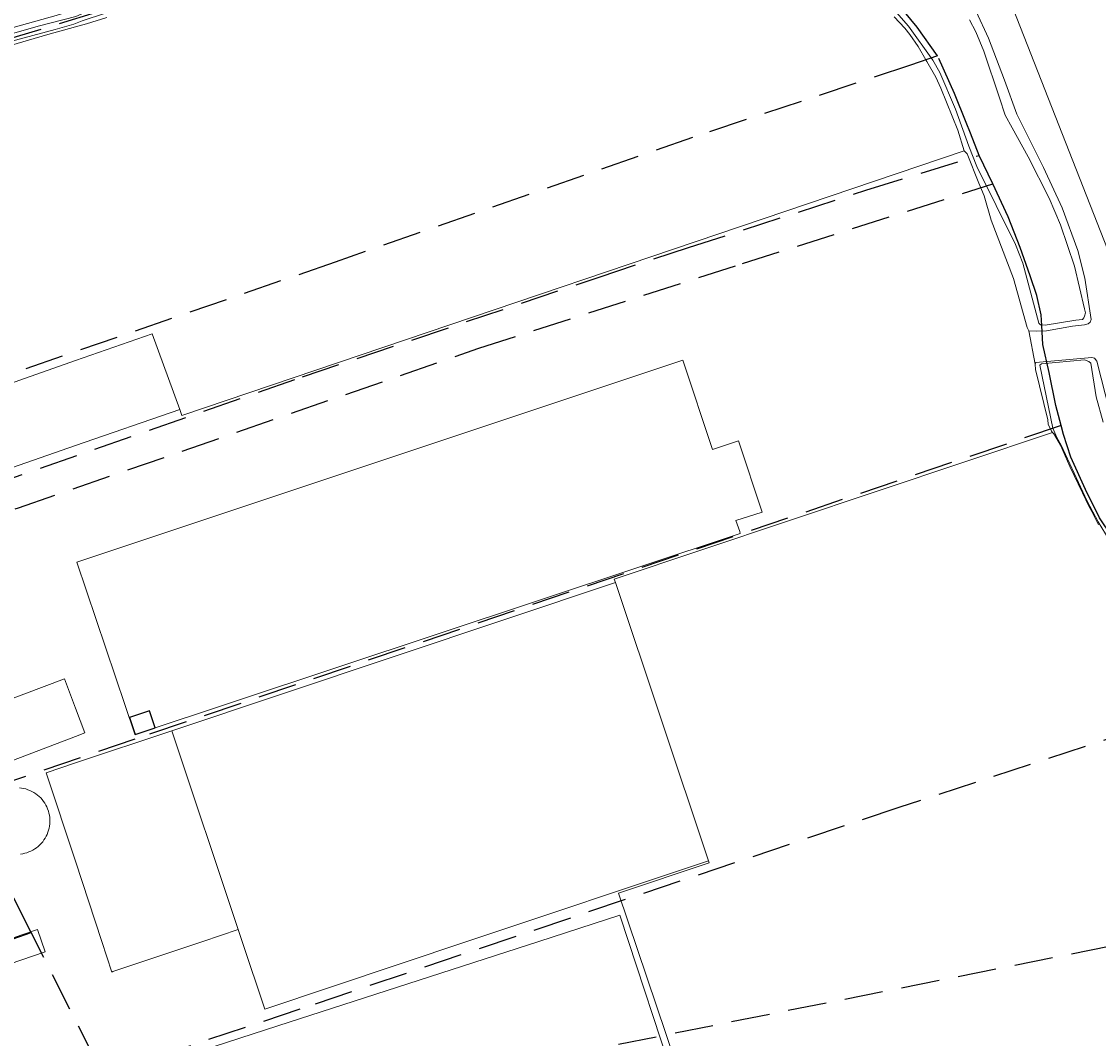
# Model space of a CAD drawing. Header units: metres. Extents: x 89872 to 94585, y 463299 to 469000.
# Tile 193 of 256: x 90991 to 91169, y 466234 to 466402. Entities that reach past the tile are written whole.
import ezdxf
from ezdxf.enums import TextEntityAlignment as Align

# ---------------------------------------------------------------- set-up
doc = ezdxf.new("R2010")
doc.units = ezdxf.units.M
doc.linetypes.add('HIDDEN', pattern=[9.525, 6.35, -3.175])
for name, color, linetype, lineweight in [('B-WE-GR-BEPLANTING_CULTUUR-G', 251, 'CONTINUOUS', 13), ('B-WE-IE-TERREINAFSCHEIDING-G', 251, 'CONTINUOUS', 13), ('B-WE-OB-BESCHOEIING-G', 251, 'CONTINUOUS', 13), ('B-WE-OG-TOPOGRAFIE_BEBOUWING-GV', 251, 'CONTINUOUS', 13), ('B-WE-OG-TOPOGRAFIE_HUISNUMMER-T25', 251, 'CONTINUOUS', 13), ('B-WE-OG-TOPOGRAFIE_WATER-GV', 251, 'CONTINUOUS', 13), ('Percelen', 10, 'HIDDEN', 25)]:
    doc.layers.add(name, color=color, linetype=linetype, lineweight=lineweight)
doc.styles.get("Standard").update_dxf_attribs({"font": 'isocp.shx'})

msp = doc.modelspace()

# ---------------------------------------------------------------- linework, layer by layer
at = {"layer": 'B-WE-GR-BEPLANTING_CULTUUR-G'}
msp.add_lwpolyline([(91152.96, 466408.22), (91173.18, 466356.8), (91174.32, 466351.32), (91174.76, 466347.16), (91176.35, 466336.2), (91182.36, 466325.9), (91199.11, 466305.73), (91199.62, 466305.45)], dxfattribs=at)
at = {"layer": 'B-WE-IE-TERREINAFSCHEIDING-G'}
msp.add_line((91157.25, 466350.74), (91158.31, 466345.24), dxfattribs=at)
for points in [[(91017.19, 466337.74), (91017.54, 466336.75), (91146.59, 466380.42)], [(91161.15, 466333.96), (91088.88, 466309.76), (91089.07, 466309.2)], [(91104.4, 466263.3), (91104.51, 466262.97), (91089.59, 466257.98), (91098.98, 466230.07), (91097.86, 466229.75)]]:
    msp.add_lwpolyline(points, dxfattribs=at)
at = {"layer": 'B-WE-OB-BESCHOEIING-G'}
msp.add_lwpolyline([(91147.47, 466402.03), (91148.52, 466400.04), (91149.85, 466396.86), (91152.45, 466389.18), (91153.39, 466386.29), (91154.5, 466384.2), (91157.17, 466379.41), (91160.6, 466372.59), (91162.5, 466368.2), (91164.79, 466361.38), (91166.47, 466354.33), (91166.6, 466353.69), (91166.46, 466353.16), (91166.35, 466352.86), (91166.13, 466352.57)], dxfattribs=at)
at = {"layer": 'B-WE-OG-TOPOGRAFIE_BEBOUWING-GV'}
for p, q in [((91089.07, 466309.2), (91015.89, 466284.77)), ((91000, 466288.5), (90998.19, 466293.3)), ((91026.85, 466251.96), (91015.89, 466284.77))]:
    msp.add_line(p, q, dxfattribs=at)
for points in [[(91017.19, 466337.74), (91012.65, 466350.25), (91000, 466345.82)], [(91000, 466345.82), (90981.58, 466339.37), (90985.91, 466326.92)], [(91113.27, 466320.82), (91109.35, 466332.59), (91105.08, 466331.14), (91100.19, 466345.87), (91000.23, 466312.58), (91009.81, 466284.22), (91009.84, 466284.12), (91109.66, 466317.32), (91109.57, 466317.61)], [(90985.91, 466326.92), (91000, 466331.79), (91017.19, 466337.74)], [(91109.57, 466317.61), (91108.95, 466319.46), (91113.27, 466320.82)], [(91104.4, 466263.3), (91104.3, 466263.61), (91089.07, 466309.2)], [(90998.19, 466293.3), (90977.98, 466285.71), (90981.37, 466276.71), (91000, 466283.8), (91001.55, 466284.39), (91000, 466288.5)], [(91015.89, 466284.77), (91000, 466279.44), (90995.19, 466277.83), (91000, 466263.23), (91004.36, 466250), (91006.02, 466244.96), (91006.16, 466245.02)], [(90993.27, 466265.26), (90993.56, 466265.46), (90993.84, 466265.68), (90994.11, 466265.92), (90994.35, 466266.18), (90994.59, 466266.45), (90994.8, 466266.74), (90994.99, 466267.04), (90995.17, 466267.35), (90995.32, 466267.67), (90995.45, 466268.01), (90995.56, 466268.35), (90995.65, 466268.69), (90995.72, 466269.04), (90995.76, 466269.4), (90995.78, 466269.76), (90995.78, 466270.11), (90995.75, 466270.47), (90995.7, 466270.82), (90995.62, 466271.17), (90995.53, 466271.52), (90995.41, 466271.86), (90995.27, 466272.19), (90995.11, 466272.5), (90994.93, 466272.81), (90994.73, 466273.11), (90994.51, 466273.4), (90994.26, 466273.67), (90994.01, 466273.92), (90993.73, 466274.16), (90993.44, 466274.38), (90993.14, 466274.57), (90992.82, 466274.75), (90992.49, 466274.91), (90992.16, 466275.04), (90991.81, 466275.16), (90991.46, 466275.25), (90991.1, 466275.31), (90990.74, 466275.36)], [(90990.93, 466264.41), (90991.29, 466264.47), (90991.64, 466264.54), (90991.98, 466264.64), (90992.32, 466264.77), (90992.64, 466264.91), (90992.96, 466265.07), (90993.27, 466265.26)], [(91026.85, 466251.96), (91027.5, 466250), (91031.22, 466238.86), (91064.58, 466250), (91104.4, 466263.3)], [(91097.86, 466229.75), (91091.2, 466250), (91089.78, 466254.33), (91076.43, 466250), (91033.4, 466236.07), (91000, 466225.25), (90992.78, 466222.91), (90992.86, 466222.68), (90997.71, 466207.92), (91000, 466208.66), (91031.87, 466218.9)], [(90989.04, 466246.24), (90995.01, 466248.28), (90993.76, 466251.95), (90987.79, 466249.92)], [(91006.16, 466245.02), (91021.01, 466250), (91026.85, 466251.96)]]:
    msp.add_lwpolyline(points, dxfattribs=at)
at = {"layer": 'B-WE-OG-TOPOGRAFIE_WATER-GV'}
for points in [[(90972.67, 466394.94), (90993.84, 466400.97), (91000.08, 466402.56), (91002.7, 466403.71), (91003.19, 466404.12), (91003.38, 466404.48), (91003.43, 466405.06)], [(91166.13, 466352.57), (91165, 466352.5), (91159.97, 466351.66), (91159.21, 466351.69), (91158.93, 466351.97), (91156.29, 466361.9), (91155.06, 466364.98), (91148.68, 466377.83), (91147.38, 466381.19), (91145.18, 466387.3), (91142.6, 466393.32), (91141.43, 466395.35), (91137.39, 466400.96), (91132.74, 466406.37)], [(91002.48, 466404.67), (91002.15, 466404.42), (90996.83, 466402.76), (90988.74, 466400.46), (90968, 466394.12), (90947.42, 466388.14), (90941.13, 466386.14), (90931.58, 466383.34), (90926.69, 466381.76)], [(91004.96, 466403.11), (91001.1, 466401.88), (90999.73, 466401.32), (90996.64, 466400.42), (90984.96, 466397.27), (90973.29, 466393.98)], [(91157.25, 466350.74), (91158.57, 466350.66), (91160.17, 466350.75), (91164.45, 466351.51), (91166.43, 466351.71), (91167.05, 466351.89), (91167.38, 466352.15), (91167.53, 466352.57), (91166.51, 466359.44), (91165.37, 466363.95), (91162.74, 466371.01), (91159.68, 466377.64), (91155.28, 466386.44), (91153.25, 466392.09), (91150.62, 466399), (91148.56, 466403.38)], [(90968.48, 466391.82), (90977.99, 466394.53), (90988.11, 466397.46), (90995.46, 466399.59), (91000, 466400.86), (91001.82, 466401.38), (91005.17, 466402.42)], [(91135.05, 466402.51), (91136.8, 466400.66), (91137.66, 466399.62), (91139.01, 466397.65), (91140.27, 466395.43), (91140.42, 466395.17), (91141.95, 466392.59), (91142.74, 466390.74), (91145.55, 466383.84), (91146.59, 466380.42)], [(91146.59, 466380.42), (91147.1, 466379.93), (91149, 466375.07), (91149.9, 466372.97), (91151.04, 466368.98), (91154.73, 466359.37), (91156.97, 466351.29), (91157.25, 466350.74)], [(91196.41, 466300.8), (91192.48, 466305), (91188.31, 466309.93), (91183.39, 466315.15), (91179.09, 466320.13), (91176.48, 466324.18), (91173.91, 466329.12), (91172.16, 466333.02), (91170.57, 466337.54), (91168.46, 466345.74), (91168.08, 466346.19), (91167.64, 466346.3), (91158.44, 466345.51), (91158.31, 466345.24)], [(91158.31, 466345.24), (91158.39, 466344.36), (91160.38, 466336.04), (91160.43, 466335.32), (91160.98, 466334.16), (91161.15, 466333.96)], [(91170.51, 466316.24), (91168.71, 466319.21), (91166.87, 466322.64), (91162.62, 466331.86), (91161.91, 466333.14), (91161.22, 466334.66), (91159.08, 466345.06), (91159.34, 466345.29), (91166.45, 466345.95), (91167.19, 466345.69), (91167.49, 466345.4), (91168.38, 466339.84), (91169.53, 466335.66)], [(91161.15, 466333.96), (91161.37, 466333.71), (91161.51, 466333.57), (91162.51, 466331.88), (91164.03, 466328.36), (91166.1, 466323.98), (91167.15, 466321.78), (91167.66, 466320.91), (91168.78, 466318.73)]]:
    msp.add_lwpolyline(points, dxfattribs=at)
at = {"layer": 'Percelen'}
for p, q in [((91151.34, 466374.95), (91149.1, 466379.67)), ((90992.7, 466251.47), (90981.45, 466273.74)), ((90942.35, 466234.36), (90992.7, 466251.47))]:
    msp.add_line(p, q, dxfattribs=at)
for points in [[(91142.2, 466396.11), (91138.84, 466400.8), (91136.74, 466403.35), (91134.34, 466405.85), (91130.64, 466409.03), (91128.73, 466410.63), (91124.5, 466414.17), (91120.25, 466417.89), (91117.87, 466420.44), (91112.52, 466426.7), (91108.74, 466429.54), (91103.91, 466432.28), (91099.18, 466432.72)], [(90926.92, 466379.99), (90933.57, 466382.06), (91038.03, 466413.76)], [(91142.2, 466396.11), (91137.77, 466394.55), (91101.77, 466382.63), (91042.85, 466362.06), (90970.33, 466337.05), (90949.75, 466329.55), (90943.76, 466327.14)], [(91149.1, 466379.67), (91147.62, 466383.33), (91146.93, 466385.07), (91144.99, 466389.85), (91142.2, 466396.11)], [(90907.73, 466297.79), (90961.14, 466316.62), (90985.21, 466324.91), (91037.44, 466343.13), (91086.37, 466359.6), (91101.14, 466364.46), (91130.38, 466373.91), (91149.1, 466379.67)], [(90945.06, 466305.68), (90990.62, 466321.54), (91066.54, 466347.84), (91110.02, 466361.82), (91151.34, 466374.95)], [(91162.58, 466335.1), (91161.71, 466338.42), (91160.6, 466343.84), (91159.59, 466348.46), (91159.4, 466351.63), (91159.3, 466353.38), (91158.59, 466356.56), (91157.51, 466359.78), (91155.84, 466364.46), (91153.87, 466369.52), (91151.34, 466374.95)], [(91162.58, 466335.1), (91009.8, 466283.35), (90981.45, 466273.74)], [(91186.93, 466298.32), (91180.02, 466305.85), (91175.5, 466310.64), (91173.45, 466313.01), (91171.08, 466316.7), (91168.92, 466319.88), (91166.6, 466324.54), (91164.17, 466329.9), (91162.97, 466333.65), (91162.58, 466335.1)], [(91193.7, 466291.06), (91135.81, 466272.09), (91037.02, 466238.84), (90984.28, 466221.2), (90960.16, 466213.94), (90957.55, 466213.19)], [(91009.84, 466284.12), (91013.16, 466285.22), (91012.22, 466288.07), (91008.9, 466286.97), (91009.84, 466284.12)], [(90993.28, 466207.99), (91000.01, 466210.46), (91061.54, 466227.46), (91215.31, 466258.15)], [(90956.83, 466214.71), (91003.37, 466230.35), (90992.7, 466251.47)]]:
    msp.add_lwpolyline(points, dxfattribs=at)

# ---------------------------------------------------------------- texts
at = {"layer": 'B-WE-OG-TOPOGRAFIE_HUISNUMMER-T25'}
msp.add_text('66T', height=0.0025, rotation=18.2, dxfattribs=at).set_placement((91003.25, 466261.37), align=Align.MIDDLE)

doc.saveas('drawing.dxf')
